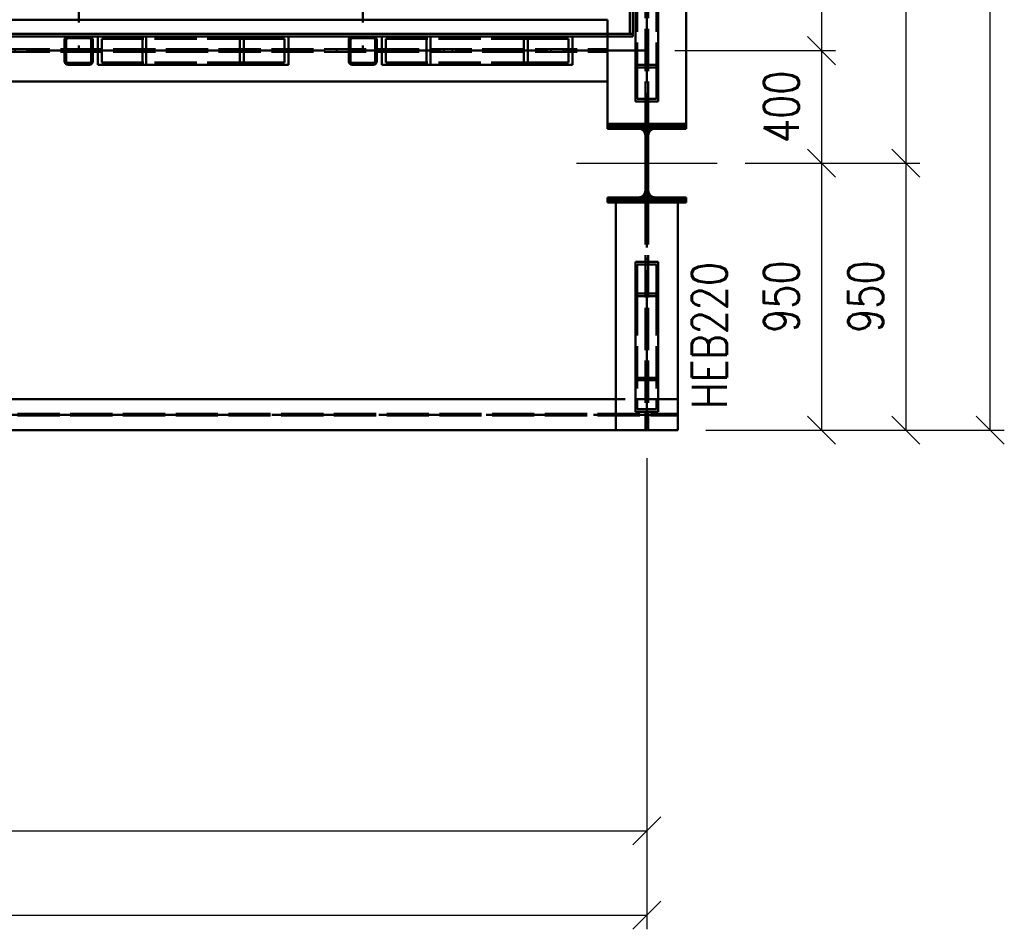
# Paper-space layout 'Layout1' of a CAD drawing. Extents: x -2 to 1033, y -36 to 596.
# Tile 19 of 56: x 538 to 608, y 303 to 368. Entities that reach past the tile are written whole.
import ezdxf

# ---------------------------------------------------------------- set-up
doc = ezdxf.new("R2010")
doc.units = 0
for name, pattern in [('ACAD_ISO02W100', [15, 12, -3]), ('ACAD_ISO04W100', [30.5, 24, -3, 0.5, -3]), ('HP_01_CER_B', [8, 5, -1, 1, -1])]:
    doc.linetypes.add(name, pattern=pattern)
doc.layers.get('0').update_dxf_attribs({"linetype": 'CONTINUOUS'})
doc.layers.get('DEFPOINTS').update_dxf_attribs({"color": 132, "linetype": 'CONTINUOUS'})
for name, color, linetype, lineweight in [('SS_DIAGONÁLY 1', 91, 'CONTINUOUS', 50), ('SS_DIAGONÁLY 2', 93, 'CONTINUOUS', 50), ('SS_DIAGONÁLY 3', 95, 'CONTINUOUS', 50), ('SS_DRÁŽKA', 35, 'CONTINUOUS', 50), ('SS_KOTY', 3, 'CONTINUOUS', 25), ('SS_OSY_025', 7, 'HP_01_CER_B', 25), ('SS_PODLAHA', 31, 'CONTINUOUS', 50), ('SS_POPIS_PROFILU', 13, 'CONTINUOUS', 25), ('SS_PÁSY', 163, 'CONTINUOUS', 50), ('SS_SLOUPY', 143, 'CONTINUOUS', 50), ('SS_SRAFY', 8, 'CONTINUOUS', 18)]:
    doc.layers.add(name, color=color, linetype=linetype, lineweight=lineweight)
doc.layers.add('SS_PLECHY', color=7, linetype='CONTINUOUS', lineweight=50, true_color=0xb47846)
doc.styles.add('ROMANS', font='romans.shx', dxfattribs={"width": 0.8})
doc.styles.add('romans.shx', font='romans.shx', dxfattribs={"height": 5})
doc.dimstyles.new('A-1_(2.5)_50AS', dxfattribs={"dimtxt": 2.5, "dimasz": 2, "dimexe": 1, "dimexo": 2, "dimgap": 0, "dimtad": 0, "dimdec": 1, "dimlfac": 50, "dimrnd": 1, "dimtxsty": 'ROMANS', "dimblk1": 'OBLIQUE', "dimblk2": 'OBLIQUE', "dimsah": 1, "dimcen": 2, "dimclrd": 256, "dimclre": 256, "dimclrt": 256, "dimadec": 1, "dimazin": 2, "dimtfac": 0.714286, "dimtdec": 1, "dimtmove": 0, "dimatfit": 3, "dimldrblk": 'OPEN', "dimfxl": 1, "dimtvp": 1.142857, "dimtfill": 1, "dimtolj": 1, "dimlwd": -1, "dimlwe": -1, "dimarcsym": 0})
pattern_1 = [(45, (380.100895, 323.958377), (-0.04490128, 0.04490128), [])]

# ---------------------------------------------------------------- blocks, each defined once
blk = doc.blocks.new('_Oblique')
at = {"color": 0, "linetype": 'ByBlock', "lineweight": -2}
blk.add_line((-0.5, -0.5), (0.5, 0.5), dxfattribs=at)
blk = doc.blocks.new('*D58')
at = {"layer": 'DEFPOINTS', "color": 0, "transparency": 16777216}
for p in [(481.101, 338.958, -5232.6), (582.101, 338.958, -5230.4), (582.101, 310.455)]:
    blk.add_point(p, dxfattribs=at)
at = {"layer": 'SS_KOTY', "transparency": 16777216}
for p, q in [((481.101, 336.958), (481.101, 309.455)), ((582.101, 336.958), (582.101, 309.455)), ((481.101, 310.455), (582.101, 310.455))]:
    blk.add_line(p, q, dxfattribs=at)
at = {"layer": 'SS_KOTY', "transparency": 16777216, "xscale": 2, "yscale": 2, "zscale": 2, "rotation": 180}
blk.add_blockref('_Oblique', (481.101, 310.455), dxfattribs=at)
at = {"layer": 'SS_KOTY', "transparency": 16777216, "xscale": 2, "yscale": 2, "zscale": 2}
blk.add_blockref('_Oblique', (582.101, 310.455), dxfattribs=at)
at = {"layer": 'SS_KOTY', "transparency": 16777216, "insert": (531.601, 313.312), "char_height": 2.5, "attachment_point": 5, "style": 'ROMANS', "bg_fill": 3, "box_fill_scale": 1.1, "bg_fill_color": 256, "bg_fill_true_color": 13158600, "bg_fill_transparency": 0}
blk.add_mtext('\\A1;5050', dxfattribs=at)
blk = doc.blocks.new('_OPEN')
at = {"color": 0, "linetype": 'ByBlock'}
for p, q in [((-1, 0.167), (0, 0)), ((0, 0), (-1, -0.167)), ((0, 0), (-1, 0))]:
    blk.add_line(p, q, dxfattribs=at)
blk = doc.blocks.new('*D59')
at = {"layer": 'DEFPOINTS', "color": 0, "transparency": 16777216}
for p in [(582.101, 338.958, -5232.6), (380.101, 323.958), (582.101, 304.455)]:
    blk.add_point(p, dxfattribs=at)
at = {"layer": 'SS_KOTY', "transparency": 16777216}
for p, q in [((582.101, 336.958), (582.101, 303.455)), ((380.101, 321.958), (380.101, 303.455)), ((380.101, 304.455), (582.101, 304.455))]:
    blk.add_line(p, q, dxfattribs=at)
at = {"layer": 'SS_KOTY', "transparency": 16777216, "xscale": 2, "yscale": 2, "zscale": 2, "rotation": 180}
blk.add_blockref('_Oblique', (380.101, 304.455), dxfattribs=at)
at = {"layer": 'SS_KOTY', "transparency": 16777216, "xscale": 2, "yscale": 2, "zscale": 2}
blk.add_blockref('_Oblique', (582.101, 304.455), dxfattribs=at)
at = {"layer": 'SS_KOTY', "transparency": 16777216, "insert": (481.101, 307.312), "char_height": 2.5, "attachment_point": 5, "style": 'ROMANS', "bg_fill": 3, "box_fill_scale": 1.1, "bg_fill_color": 256, "bg_fill_true_color": 13158600, "bg_fill_transparency": 0}
blk.add_mtext('\\A1;10100', dxfattribs=at)
blk = doc.blocks.new('0KRIZ(Z)')
at = {"color": 0, "linetype": 'ByBlock', "ltscale": 0.5}
for p, q in [((0, -0.5), (0, 0.5)), ((-0.5, 0), (0.5, 0)), ((0, 0), (0, 0, 1))]:
    blk.add_line(p, q, dxfattribs=at)
blk = doc.blocks.new('*D73')
at = {"layer": 'DEFPOINTS', "color": 0, "transparency": 16777216}
for p in [(541.701, 377.698), (521.501, 365.958), (541.701, 365.958)]:
    blk.add_point(p, dxfattribs=at)
at = {"layer": 'SS_KOTY', "transparency": 16777216}
for p, q in [((521.501, 367.958), (521.501, 378.698)), ((541.701, 367.958), (541.701, 378.698)), ((521.501, 377.698), (541.701, 377.698))]:
    blk.add_line(p, q, dxfattribs=at)
at = {"layer": 'SS_KOTY', "transparency": 16777216, "xscale": 2, "yscale": 2, "zscale": 2, "rotation": 180}
blk.add_blockref('_Oblique', (521.501, 377.698), dxfattribs=at)
at = {"layer": 'SS_KOTY', "transparency": 16777216, "xscale": 2, "yscale": 2, "zscale": 2}
blk.add_blockref('_Oblique', (541.701, 377.698), dxfattribs=at)
at = {"layer": 'SS_KOTY', "transparency": 16777216, "insert": (531.601, 380.555), "char_height": 2.5, "attachment_point": 5, "style": 'ROMANS', "bg_fill": 3, "box_fill_scale": 1.1, "bg_fill_color": 256, "bg_fill_true_color": 13158600, "bg_fill_transparency": 0}
blk.add_mtext('\\A1;1010', dxfattribs=at)
blk = doc.blocks.new('*D74')
at = {"layer": 'DEFPOINTS', "color": 0, "transparency": 16777216}
for p in [(561.901, 377.698), (541.701, 365.958), (561.901, 365.958)]:
    blk.add_point(p, dxfattribs=at)
at = {"layer": 'SS_KOTY', "transparency": 16777216}
for p, q in [((541.701, 367.958), (541.701, 378.698)), ((561.901, 367.958), (561.901, 378.698)), ((541.701, 377.698), (561.901, 377.698))]:
    blk.add_line(p, q, dxfattribs=at)
at = {"layer": 'SS_KOTY', "transparency": 16777216, "xscale": 2, "yscale": 2, "zscale": 2, "rotation": 180}
blk.add_blockref('_Oblique', (541.701, 377.698), dxfattribs=at)
at = {"layer": 'SS_KOTY', "transparency": 16777216, "xscale": 2, "yscale": 2, "zscale": 2}
blk.add_blockref('_Oblique', (561.901, 377.698), dxfattribs=at)
at = {"layer": 'SS_KOTY', "transparency": 16777216, "insert": (551.801, 380.555), "char_height": 2.5, "attachment_point": 5, "style": 'ROMANS', "bg_fill": 3, "box_fill_scale": 1.1, "bg_fill_color": 256, "bg_fill_true_color": 13158600, "bg_fill_transparency": 0}
blk.add_mtext('\\A1;1010', dxfattribs=at)
blk = doc.blocks.new('*D75')
at = {"layer": 'DEFPOINTS', "color": 0, "transparency": 16777216}
for p in [(582.101, 377.698), (561.901, 365.958), (582.101, 365.958)]:
    blk.add_point(p, dxfattribs=at)
at = {"layer": 'SS_KOTY', "transparency": 16777216}
for p, q in [((561.901, 367.958), (561.901, 378.698)), ((582.101, 367.958), (582.101, 378.698)), ((561.901, 377.698), (582.101, 377.698))]:
    blk.add_line(p, q, dxfattribs=at)
at = {"layer": 'SS_KOTY', "transparency": 16777216, "xscale": 2, "yscale": 2, "zscale": 2, "rotation": 180}
blk.add_blockref('_Oblique', (561.901, 377.698), dxfattribs=at)
at = {"layer": 'SS_KOTY', "transparency": 16777216, "xscale": 2, "yscale": 2, "zscale": 2}
blk.add_blockref('_Oblique', (582.101, 377.698), dxfattribs=at)
at = {"layer": 'SS_KOTY', "transparency": 16777216, "insert": (572.001, 380.555), "char_height": 2.5, "attachment_point": 5, "style": 'ROMANS', "bg_fill": 3, "box_fill_scale": 1.1, "bg_fill_color": 256, "bg_fill_true_color": 13158600, "bg_fill_transparency": 0}
blk.add_mtext('\\A1;1010', dxfattribs=at)
blk = doc.blocks.new('*D102')
at = {"layer": 'DEFPOINTS', "color": 0, "transparency": 16777216}
for p in [(587.101, 506.958, 705.6), (587.101, 357.958, 712.8), (600.523, 357.958)]:
    blk.add_point(p, dxfattribs=at)
at = {"layer": 'SS_KOTY', "transparency": 16777216}
for p, q in [((589.101, 506.958), (601.523, 506.958)), ((600.523, 506.958), (600.523, 357.958)), ((589.101, 357.958), (601.523, 357.958))]:
    blk.add_line(p, q, dxfattribs=at)
at = {"layer": 'SS_KOTY', "transparency": 16777216, "xscale": 2, "yscale": 2, "zscale": 2}
for p, rotation in [((600.523, 506.958), 90), ((600.523, 357.958), 270)]:
    blk.add_blockref('_Oblique', p, dxfattribs=dict(at, rotation=rotation))
at = {"layer": 'SS_KOTY', "transparency": 16777216, "insert": (597.665, 432.458), "char_height": 2.5, "attachment_point": 5, "rotation": 90, "style": 'ROMANS', "bg_fill": 3, "box_fill_scale": 1.1, "bg_fill_color": 256, "bg_fill_true_color": 13158600, "bg_fill_transparency": 0}
blk.add_mtext('\\A1;7450', dxfattribs=at)
blk = doc.blocks.new('*D103')
at = {"layer": 'DEFPOINTS', "color": 0, "transparency": 16777216}
for p in [(587.101, 357.958, 712.8), (584.301, 338.958, -5230.4), (594.523, 338.958)]:
    blk.add_point(p, dxfattribs=at)
at = {"layer": 'SS_KOTY', "transparency": 16777216}
for p, q in [((589.101, 357.958), (595.523, 357.958)), ((594.523, 357.958), (594.523, 338.958)), ((586.301, 338.958), (595.523, 338.958))]:
    blk.add_line(p, q, dxfattribs=at)
at = {"layer": 'SS_KOTY', "transparency": 16777216, "xscale": 2, "yscale": 2, "zscale": 2}
for p, rotation in [((594.523, 357.958), 90), ((594.523, 338.958), 270)]:
    blk.add_blockref('_Oblique', p, dxfattribs=dict(at, rotation=rotation))
at = {"layer": 'SS_KOTY', "transparency": 16777216, "insert": (591.665, 348.458), "char_height": 2.5, "attachment_point": 5, "rotation": 90, "style": 'ROMANS', "bg_fill": 3, "box_fill_scale": 1.1, "bg_fill_color": 256, "bg_fill_true_color": 13158600, "bg_fill_transparency": 0}
blk.add_mtext('\\A1;950', dxfattribs=at)
blk = doc.blocks.new('*D105')
at = {"layer": 'DEFPOINTS', "color": 0, "transparency": 16777216}
for p in [(582.101, 495.958), (582.101, 365.958), (594.523, 365.958)]:
    blk.add_point(p, dxfattribs=at)
at = {"layer": 'SS_KOTY', "transparency": 16777216}
for p, q in [((584.101, 495.958), (595.523, 495.958)), ((594.523, 495.958), (594.523, 365.958)), ((584.101, 365.958), (595.523, 365.958))]:
    blk.add_line(p, q, dxfattribs=at)
at = {"layer": 'SS_KOTY', "transparency": 16777216, "xscale": 2, "yscale": 2, "zscale": 2}
for p, rotation in [((594.523, 495.958), 90), ((594.523, 365.958), 270)]:
    blk.add_blockref('_Oblique', p, dxfattribs=dict(at, rotation=rotation))
at = {"layer": 'SS_KOTY', "transparency": 16777216, "insert": (591.665, 430.958), "char_height": 2.5, "attachment_point": 5, "rotation": 90, "style": 'ROMANS', "bg_fill": 3, "box_fill_scale": 1.1, "bg_fill_color": 256, "bg_fill_true_color": 13158600, "bg_fill_transparency": 0}
blk.add_mtext('\\A1;6500', dxfattribs=at)
blk = doc.blocks.new('*D106')
at = {"layer": 'DEFPOINTS', "color": 0, "transparency": 16777216}
for p in [(582.101, 365.958), (587.101, 357.958, 712.8), (594.523, 357.958)]:
    blk.add_point(p, dxfattribs=at)
at = {"layer": 'SS_KOTY', "transparency": 16777216}
for p, q in [((584.101, 365.958), (595.523, 365.958)), ((594.523, 365.958), (594.523, 357.958)), ((589.101, 357.958), (595.523, 357.958))]:
    blk.add_line(p, q, dxfattribs=at)
at = {"layer": 'SS_KOTY', "transparency": 16777216, "xscale": 2, "yscale": 2, "zscale": 2}
for p, rotation in [((594.523, 365.958), 90), ((594.523, 357.958), 270)]:
    blk.add_blockref('_Oblique', p, dxfattribs=dict(at, rotation=rotation))
at = {"layer": 'SS_KOTY', "transparency": 16777216, "insert": (591.665, 361.958), "char_height": 2.5, "attachment_point": 5, "rotation": 90, "style": 'ROMANS', "bg_fill": 3, "box_fill_scale": 1.1, "bg_fill_color": 256, "bg_fill_true_color": 13158600, "bg_fill_transparency": 0}
blk.add_mtext('\\A1;400', dxfattribs=at)
blk = doc.blocks.new('*D107')
at = {"layer": 'DEFPOINTS', "color": 0, "transparency": 16777216}
for p in [(587.101, 357.958, 712.8), (584.301, 338.958), (600.523, 338.958)]:
    blk.add_point(p, dxfattribs=at)
at = {"layer": 'SS_KOTY', "transparency": 16777216}
for p, q in [((589.101, 357.958), (601.523, 357.958)), ((600.523, 357.958), (600.523, 338.958)), ((586.301, 338.958), (601.523, 338.958))]:
    blk.add_line(p, q, dxfattribs=at)
at = {"layer": 'SS_KOTY', "transparency": 16777216, "xscale": 2, "yscale": 2, "zscale": 2}
for p, rotation in [((600.523, 357.958), 90), ((600.523, 338.958), 270)]:
    blk.add_blockref('_Oblique', p, dxfattribs=dict(at, rotation=rotation))
at = {"layer": 'SS_KOTY', "transparency": 16777216, "insert": (597.665, 348.458), "char_height": 2.5, "attachment_point": 5, "rotation": 90, "style": 'ROMANS', "bg_fill": 3, "box_fill_scale": 1.1, "bg_fill_color": 256, "bg_fill_true_color": 13158600, "bg_fill_transparency": 0}
blk.add_mtext('\\A1;950', dxfattribs=at)
blk = doc.blocks.new('*D108')
at = {"layer": 'DEFPOINTS', "color": 0, "transparency": 16777216}
for p in [(587.101, 506.958, 705.6), (606.523, 506.958), (584.301, 338.958)]:
    blk.add_point(p, dxfattribs=at)
at = {"layer": 'SS_KOTY', "transparency": 16777216}
for p, q in [((589.101, 506.958), (607.523, 506.958)), ((606.523, 338.958), (606.523, 506.958)), ((586.301, 338.958), (607.523, 338.958))]:
    blk.add_line(p, q, dxfattribs=at)
at = {"layer": 'SS_KOTY', "transparency": 16777216, "xscale": 2, "yscale": 2, "zscale": 2}
for p, rotation in [((606.523, 506.958), 90), ((606.523, 338.958), 270)]:
    blk.add_blockref('_Oblique', p, dxfattribs=dict(at, rotation=rotation))
at = {"layer": 'SS_KOTY', "transparency": 16777216, "insert": (603.665, 422.958), "char_height": 2.5, "attachment_point": 5, "rotation": 90, "style": 'ROMANS', "bg_fill": 3, "box_fill_scale": 1.1, "bg_fill_color": 256, "bg_fill_true_color": 13158600, "bg_fill_transparency": 0}
blk.add_mtext('\\A1;8400', dxfattribs=at)

psp = doc.layouts.get("Layout1")

# ---------------------------------------------------------------- linework, layer by layer
at = {"layer": 'SS_DIAGONÁLY 1', "color": 1, "linetype": 'Continuous', "ltscale": 0.25}
for p, q in [((542.4609, 365.0784), (540.9409, 365.0784)), ((540.9409, 364.9584), (542.4609, 364.9584)), ((562.6609, 365.0784), (561.1409, 365.0784)), ((561.1409, 364.9584), (562.6609, 364.9584))]:
    psp.add_line(p, q, dxfattribs=at)
for centre, start, end in [((540.9409, 365.1984), 180, 270), ((542.4609, 365.1984), 270, 0), ((561.1409, 365.1984), 180, 270), ((562.6609, 365.1984), 270, 0)]:
    psp.add_arc(centre, 0.24, start, end, dxfattribs=at)
at = {"layer": 'SS_DIAGONÁLY 1', "color": 1, "linetype": 'Continuous', "ltscale": 0.25, "extrusion": (0, 0, -1)}
for centre, start, end in [((-540.9409, 365.1984), 270, 0), ((-542.4609, 365.1984), 180, 270), ((-561.1409, 365.1984), 270, 0), ((-562.6609, 365.1984), 180, 270)]:
    psp.add_arc(centre, 0.12, start, end, dxfattribs=at)
at = {"layer": 'SS_DIAGONÁLY 2', "color": 1, "linetype": 'Continuous', "ltscale": 0.25}
for p, q in [((581.3009, 364.9485), (581.3009, 362.3349)), ((581.4209, 364.7525), (581.4209, 362.5309)), ((582.9009, 350.9333), (581.3009, 350.9333)), ((581.3009, 350.9333), (581.3009, 348.5015)), ((582.9009, 348.5015), (582.9009, 350.9333)), ((582.7809, 350.7509), (581.4209, 350.7509)), ((581.4209, 350.7509), (581.4209, 348.6839)), ((582.7809, 350.7509), (582.7809, 348.6839)), ((582.9009, 348.5015), (581.3009, 348.5015)), ((581.3009, 348.5015), (581.3009, 340.2606)), ((582.7809, 348.6839), (581.4209, 348.6839)), ((582.9009, 340.2606), (582.9009, 348.5015)), ((581.3009, 340.2606), (582.9009, 340.2606))]:
    psp.add_line(p, q, dxfattribs=at)
at = {"layer": 'SS_DIAGONÁLY 2', "color": 3, "linetype": 'ACAD_ISO02W100', "ltscale": 0.25}
for p, q in [((581.4209, 348.6839), (581.4209, 340.4429)), ((582.7809, 348.6839), (582.7809, 340.4429)), ((581.3009, 342.6924), (582.9009, 342.6924)), ((581.4209, 342.51), (582.7809, 342.51)), ((581.4209, 340.4429), (582.7809, 340.4429))]:
    psp.add_line(p, q, dxfattribs=at)
at = {"layer": 'SS_DIAGONÁLY 3', "color": 1, "linetype": 'Continuous', "ltscale": 0.25}
for p, q in [((543.0643, 364.9584), (553.1643, 364.9584)), ((553.1643, 364.9584), (556.6097, 364.9584)), ((553.4399, 365.1184), (556.3341, 365.1184)), ((563.2643, 364.9584), (573.3643, 364.9584)), ((573.3643, 364.9584), (576.8097, 364.9584)), ((573.6399, 365.1184), (576.5341, 365.1184))]:
    psp.add_line(p, q, dxfattribs=at)
at = {"layer": 'SS_DIAGONÁLY 3', "color": 3, "linetype": 'ACAD_ISO02W100', "ltscale": 0.25}
for p, q in [((543.3399, 365.1184), (553.4399, 365.1184)), ((563.5399, 365.1184), (573.6399, 365.1184))]:
    psp.add_line(p, q, dxfattribs=at)
at = {"layer": 'SS_DRÁŽKA', "color": 1, "linetype": 'Continuous', "ltscale": 0.25}
psp.add_line((579.9009, 341.1584), (483.3009, 341.1584), dxfattribs=at)
at = {"layer": 'SS_PÁSY', "color": 1, "linetype": 'Continuous', "ltscale": 0.25}
for p in [(382.9009, 363.7584), (579.3009, 360.7584)]:
    psp.add_line(p, (579.3009, 363.7584), dxfattribs=at)
at = {"layer": 'SS_SLOUPY', "color": 1, "linetype": 'Continuous', "ltscale": 0.25}
for p, q in [((579.3009, 360.3984), (579.3009, 360.7584)), ((579.3009, 360.3984), (581.5159, 360.3984)), ((581.5159, 355.5184), (579.3009, 355.5184)), ((579.3009, 355.1584), (579.3009, 355.5184))]:
    psp.add_line(p, q, dxfattribs=at)
at = {"layer": 'SS_SLOUPY', "color": 1, "linetype": 'Continuous', "ltscale": 0.25, "extrusion": (0, 0, -1)}
for centre, start, end in [((-581.5159, 355.9984), 180, 270), ((-582.6859, 355.9984), 270, 0)]:
    psp.add_arc(centre, 0.48, start, end, dxfattribs=at)

# ---------------------------------------------------------------- block references
at = {"layer": 'SS_OSY_025', "xscale": 10, "yscale": 10}
psp.add_blockref('0KRIZ(Z)', (582.1009, 357.9584, 712.8), dxfattribs=at)

# ---------------------------------------------------------------- dimensions: what is measured, and where the dimension line sits
at = {"layer": 'SS_KOTY'}
for base, p1, p2, picture, middle in [((541.7009, 377.6977), (521.5009, 365.9584), (541.7009, 365.9584), '*D73', (531.6009, 380.5548)), ((582.1009, 310.4553), (481.1009, 338.9584, -5232.6), (582.1009, 338.9584, -5230.4), '*D58', (531.6009, 313.3125))]:
    dim = psp.add_linear_dim(base=base, p1=p1, p2=p2, dimstyle='A-1_(2.5)_50AS', override={"dimtmove": 1}, dxfattribs=at)
    dim.commit()
    dim.dimension.update_dxf_attribs({"geometry": picture, "text_midpoint": middle})

# ---------------------------------------------------------------- next in the draw order: dimensions: what is measured, and where the dimension line sits
dim = psp.add_linear_dim(base=(600.5226, 357.9584), p1=(587.1009, 506.9584, 705.6), p2=(587.1009, 357.9584, 712.8), angle=90, dimstyle='A-1_(2.5)_50AS', override={"dimtmove": 1}, dxfattribs=at)
dim.commit()
dim.dimension.update_dxf_attribs({"geometry": '*D102', "text_midpoint": (597.6654, 432.4584)})
dim = psp.add_linear_dim(base=(561.9009, 377.6977), p1=(541.7009, 365.9584), p2=(561.9009, 365.9584), dimstyle='A-1_(2.5)_50AS', override={"dimtmove": 1}, dxfattribs=at)
dim.commit()
dim.dimension.update_dxf_attribs({"geometry": '*D74', "text_midpoint": (551.8009, 380.5548)})
dim = psp.add_linear_dim(base=(582.1009, 304.4553), p1=(380.1009, 323.9584), p2=(582.1009, 338.9584, -5232.6), dimstyle='A-1_(2.5)_50AS', dxfattribs=at)
dim.commit()
dim.dimension.update_dxf_attribs({"geometry": '*D59', "text_midpoint": (481.1009, 307.3125)})

# ---------------------------------------------------------------- next in the draw order: hatches: boundary and pattern name
at = {"layer": 'SS_SRAFY'}
h = psp.add_hatch(dxfattribs=at)
h.set_pattern_fill('ANSI31', color=5, scale=0.02, style=0)
h.set_pattern_definition(pattern_1)
h.paths.add_polyline_path([(542.4609, 366.9584), (540.9409, 366.9584, 0.4142136), (540.7009, 366.7184), (540.7009, 365.1984, 0.4142136), (540.9409, 364.9584), (542.4609, 364.9584, 0.4142136), (542.7009, 365.1984), (542.7009, 366.7184, 0.4142136)], flags=0)
h.paths.add_polyline_path([(542.5809, 366.7184), (542.5809, 365.1984, -0.4142136), (542.4609, 365.0784), (540.9409, 365.0784, -0.4142136), (540.8209, 365.1984), (540.8209, 366.7184, -0.4142136), (540.9409, 366.8384), (542.4609, 366.8384, -0.4142136)], flags=0)

# ---------------------------------------------------------------- next in the draw order: linework, layer by layer
at = {"layer": 'SS_DIAGONÁLY 1', "color": 1, "linetype": 'Continuous', "ltscale": 0.25}
for p, q in [((540.9409, 366.9584), (542.4609, 366.9584)), ((540.7009, 366.7184), (540.7009, 365.1984)), ((540.8209, 365.1984), (540.8209, 366.7184)), ((540.9409, 366.8384), (542.4609, 366.8384)), ((542.5809, 366.7184), (542.5809, 365.1984)), ((542.7009, 365.1984), (542.7009, 366.7184))]:
    psp.add_line(p, q, dxfattribs=at)
at = {"layer": 'SS_DIAGONÁLY 1', "color": 7, "linetype": 'ACAD_ISO04W100', "ltscale": 0.25}
psp.add_line((541.7009, 365.9584), (541.7009, 365.9584), dxfattribs=at)
at = {"layer": 'SS_DIAGONÁLY 1', "color": 1, "linetype": 'Continuous', "ltscale": 0.25}
for centre, start, end in [((540.9409, 366.7184), 90, 180), ((542.4609, 366.7184), 0, 90)]:
    psp.add_arc(centre, 0.24, start, end, dxfattribs=at)
at = {"layer": 'SS_DIAGONÁLY 1', "color": 1, "linetype": 'Continuous', "ltscale": 0.25, "extrusion": (0, 0, -1)}
for centre, start, end in [((-540.9409, 366.7184), 0, 90), ((-542.4609, 366.7184), 90, 180)]:
    psp.add_arc(centre, 0.12, start, end, dxfattribs=at)
at = {"layer": 'SS_DIAGONÁLY 2', "color": 7, "linetype": 'ACAD_ISO04W100', "ltscale": 0.25}
psp.add_line((582.1009, 338.9584), (582.1009, 349.7174), dxfattribs=at)
at = {"layer": 'SS_DIAGONÁLY 3', "color": 1, "linetype": 'Continuous', "ltscale": 0.25}
for p, q in [((543.0643, 366.9584), (543.0643, 364.9584)), ((546.4309, 366.9584), (553.1643, 366.9584)), ((553.1643, 366.9584), (556.6097, 366.9584)), ((553.1643, 364.9584), (553.1643, 366.9584)), ((556.6097, 364.9584), (556.6097, 366.9584)), ((553.4399, 366.7984), (556.3341, 366.7984)), ((553.4399, 365.1184), (553.4399, 366.7984)), ((556.3341, 365.1184), (556.3341, 366.7984))]:
    psp.add_line(p, q, dxfattribs=at)
at = {"layer": 'SS_DIAGONÁLY 3', "color": 3, "linetype": 'ACAD_ISO02W100', "ltscale": 0.25}
for p, q in [((546.5098, 366.9584), (546.5098, 364.9584)), ((543.3399, 366.7984), (553.4399, 366.7984)), ((543.3399, 366.7984), (543.3399, 365.1184)), ((546.2341, 366.7984), (546.2341, 365.1184))]:
    psp.add_line(p, q, dxfattribs=at)
at = {"layer": 'SS_DIAGONÁLY 3', "color": 7, "linetype": 'ACAD_ISO04W100', "ltscale": 0.25}
psp.add_line((554.887, 365.9584), (541.7009, 365.9584), dxfattribs=at)
at = {"layer": 'SS_DRÁŽKA', "color": 1, "linetype": 'Continuous', "ltscale": 0.25}
psp.add_line((483.3009, 338.9584), (579.9009, 338.9584), dxfattribs=at)
at = {"layer": 'SS_PLECHY', "color": 1, "linetype": 'Continuous', "ltscale": 0.25}
for p, q in [((522.2609, 366.9584), (540.9409, 366.9584)), ((542.4609, 366.9584), (546.4309, 366.9584))]:
    psp.add_line(p, q, dxfattribs=at)
at = {"layer": 'SS_PODLAHA', "color": 7, "linetype": 'ACAD_ISO04W100', "ltscale": 0.25}
psp.add_line((541.7009, 495.9584), (541.7009, 365.9584), dxfattribs=at)
at = {"layer": 'SS_PODLAHA', "color": 1, "linetype": 'Continuous', "ltscale": 0.25}
psp.add_line((579.9009, 355.1584), (579.9009, 338.9584), dxfattribs=at)
at = {"layer": 'SS_PODLAHA', "color": 3, "linetype": 'ACAD_ISO02W100', "ltscale": 0.25}
for p, q in [((582.0059, 355.1584), (582.0059, 338.9584)), ((582.1959, 355.1584), (582.1959, 338.9584))]:
    psp.add_line(p, q, dxfattribs=at)

# ---------------------------------------------------------------- next in the draw order: dimensions: what is measured, and where the dimension line sits
at = {"layer": 'SS_KOTY'}
dim = psp.add_linear_dim(base=(582.1009, 377.6977), p1=(561.9009, 365.9584), p2=(582.1009, 365.9584), dimstyle='A-1_(2.5)_50AS', override={"dimtmove": 1}, dxfattribs=at)
dim.commit()
dim.dimension.update_dxf_attribs({"geometry": '*D75', "text_midpoint": (572.0009, 380.5548)})
dim = psp.add_linear_dim(base=(594.5226, 338.9584), p1=(587.1009, 357.9584, 712.8), p2=(584.3009, 338.9584, -5230.4), angle=90, dimstyle='A-1_(2.5)_50AS', override={"dimtmove": 1}, dxfattribs=at)
dim.commit()
dim.dimension.update_dxf_attribs({"geometry": '*D103', "text_midpoint": (591.6654, 348.4584)})

# ---------------------------------------------------------------- next in the draw order: hatches: boundary and pattern name
at = {"layer": 'SS_SRAFY'}
h = psp.add_hatch(dxfattribs=at)
h.set_pattern_fill('ANSI31', color=5, scale=0.02, style=0)
h.set_pattern_definition(pattern_1)
h.paths.add_polyline_path([(562.6609, 366.9584), (561.1409, 366.9584, 0.4142136), (560.9009, 366.7184), (560.9009, 365.1984, 0.4142136), (561.1409, 364.9584), (562.6609, 364.9584, 0.4142136), (562.9009, 365.1984), (562.9009, 366.7184, 0.4142136)], flags=0)
h.paths.add_polyline_path([(562.7809, 366.7184), (562.7809, 365.1984, -0.4142136), (562.6609, 365.0784), (561.1409, 365.0784, -0.4142136), (561.0209, 365.1984), (561.0209, 366.7184, -0.4142136), (561.1409, 366.8384), (562.6609, 366.8384, -0.4142136)], flags=0)

# ---------------------------------------------------------------- next in the draw order: linework, layer by layer
at = {"layer": 'SS_DIAGONÁLY 1', "color": 1, "linetype": 'Continuous', "ltscale": 0.25}
for p, q in [((561.1409, 366.9584), (562.6609, 366.9584)), ((560.9009, 366.7184), (560.9009, 365.1984)), ((561.0209, 365.1984), (561.0209, 366.7184)), ((561.1409, 366.8384), (562.6609, 366.8384)), ((562.7809, 366.7184), (562.7809, 365.1984)), ((562.9009, 365.1984), (562.9009, 366.7184))]:
    psp.add_line(p, q, dxfattribs=at)
at = {"layer": 'SS_DIAGONÁLY 1', "color": 7, "linetype": 'ACAD_ISO04W100', "ltscale": 0.25}
psp.add_line((561.9009, 365.9584), (561.9009, 365.9584), dxfattribs=at)
at = {"layer": 'SS_DIAGONÁLY 1', "color": 1, "linetype": 'Continuous', "ltscale": 0.25}
for centre, start, end in [((561.1409, 366.7184), 90, 180), ((562.6609, 366.7184), 0, 90)]:
    psp.add_arc(centre, 0.24, start, end, dxfattribs=at)
at = {"layer": 'SS_DIAGONÁLY 1', "color": 1, "linetype": 'Continuous', "ltscale": 0.25, "extrusion": (0, 0, -1)}
for centre, start, end in [((-561.1409, 366.7184), 0, 90), ((-562.6609, 366.7184), 90, 180)]:
    psp.add_arc(centre, 0.12, start, end, dxfattribs=at)
at = {"layer": 'SS_DIAGONÁLY 2', "color": 1, "linetype": 'Continuous', "ltscale": 0.25}
psp.add_line((581.3009, 374.2407), (581.3009, 364.9485), dxfattribs=at)
at = {"layer": 'SS_DIAGONÁLY 2', "color": 3, "linetype": 'ACAD_ISO02W100', "ltscale": 0.25}
psp.add_line((581.4209, 374.044), (581.4209, 364.7525), dxfattribs=at)
at = {"layer": 'SS_DIAGONÁLY 3', "color": 1, "linetype": 'Continuous', "ltscale": 0.25}
for p, q in [((563.2643, 366.9584), (563.2643, 364.9584)), ((566.6309, 366.9584), (573.3643, 366.9584)), ((573.3643, 366.9584), (576.8097, 366.9584)), ((573.3643, 364.9584), (573.3643, 366.9584)), ((576.8097, 364.9584), (576.8097, 366.9584)), ((573.6399, 366.7984), (576.5341, 366.7984)), ((573.6399, 365.1184), (573.6399, 366.7984)), ((576.5341, 365.1184), (576.5341, 366.7984))]:
    psp.add_line(p, q, dxfattribs=at)
at = {"layer": 'SS_DIAGONÁLY 3', "color": 3, "linetype": 'ACAD_ISO02W100', "ltscale": 0.25}
for p, q in [((566.7098, 366.9584), (566.7098, 364.9584)), ((563.5399, 366.7984), (573.6399, 366.7984)), ((563.5399, 366.7984), (563.5399, 365.1184)), ((566.4341, 366.7984), (566.4341, 365.1184))]:
    psp.add_line(p, q, dxfattribs=at)
at = {"layer": 'SS_DIAGONÁLY 3', "color": 7, "linetype": 'ACAD_ISO04W100', "ltscale": 0.25}
psp.add_line((575.087, 365.9584), (561.9009, 365.9584), dxfattribs=at)
at = {"layer": 'SS_PLECHY', "color": 1, "linetype": 'Continuous', "ltscale": 0.25}
for p, q in [((580.9009, 494.7584), (580.9009, 367.1584)), ((581.1009, 367.1584), (581.1009, 375.7984)), ((581.1009, 367.1584), (381.1009, 367.1584)), ((556.6097, 366.9584), (561.1409, 366.9584)), ((562.6609, 366.9584), (566.6309, 366.9584)), ((576.8097, 366.9584), (581.1009, 366.9584)), ((581.1009, 366.9584), (581.1009, 367.1584))]:
    psp.add_line(p, q, dxfattribs=at)
at = {"layer": 'SS_PLECHY', "color": 7, "linetype": 'ACAD_ISO04W100', "ltscale": 0.25}
for p, q in [((581.1009, 494.7584), (581.1009, 367.1584)), ((381.1009, 366.9584), (581.1009, 366.9584))]:
    psp.add_line(p, q, dxfattribs=at)
at = {"layer": 'SS_PODLAHA', "color": 7, "linetype": 'ACAD_ISO04W100', "ltscale": 0.25}
psp.add_line((561.9009, 495.9584), (561.9009, 365.9584), dxfattribs=at)
at = {"layer": 'SS_PÁSY', "color": 1, "linetype": 'Continuous', "ltscale": 0.25}
for p, q in [((579.3009, 368.1584), (463.1009, 368.1584)), ((579.3009, 367.1584), (579.3009, 368.1584)), ((579.3009, 363.7584), (579.3009, 366.9584))]:
    psp.add_line(p, q, dxfattribs=at)
at = {"layer": 'SS_PÁSY', "color": 3, "linetype": 'ACAD_ISO02W100', "ltscale": 0.25}
for p, q in [((579.3009, 366.9584), (579.3009, 367.1584)), ((382.9009, 366.0534), (579.3009, 366.0534)), ((382.9009, 365.8634), (579.3009, 365.8634))]:
    psp.add_line(p, q, dxfattribs=at)

# ---------------------------------------------------------------- next in the draw order: dimensions: what is measured, and where the dimension line sits
at = {"layer": 'SS_KOTY'}
dim = psp.add_linear_dim(base=(594.5226, 365.9584), p1=(582.1009, 495.9584), p2=(582.1009, 365.9584), angle=90, dimstyle='A-1_(2.5)_50AS', override={"dimtmove": 1}, dxfattribs=at)
dim.commit()
dim.dimension.update_dxf_attribs({"geometry": '*D105', "text_midpoint": (591.6654, 430.9584)})

# ---------------------------------------------------------------- next in the draw order: dimensions: what is measured, and where the dimension line sits
dim = psp.add_linear_dim(base=(594.5226, 357.9584), p1=(582.1009, 365.9584), p2=(587.1009, 357.9584, 712.8), angle=90, dimstyle='A-1_(2.5)_50AS', override={"dimtmove": 1}, dxfattribs=at)
dim.commit()
dim.dimension.update_dxf_attribs({"geometry": '*D106', "text_midpoint": (591.6654, 361.9584)})

# ---------------------------------------------------------------- next in the draw order: linework, layer by layer
at = {"layer": 'SS_DIAGONÁLY 2', "color": 7, "linetype": 'ACAD_ISO04W100', "ltscale": 0.25}
psp.add_line((582.1009, 363.6417), (582.1009, 376.5584), dxfattribs=at)
at = {"layer": 'SS_DIAGONÁLY 2', "color": 3, "linetype": 'ACAD_ISO02W100', "ltscale": 0.25}
psp.add_line((582.7809, 374.044), (582.7809, 364.7525), dxfattribs=at)
at = {"layer": 'SS_DIAGONÁLY 2', "color": 1, "linetype": 'Continuous', "ltscale": 0.25}
for p, q in [((582.9009, 364.9485), (582.9009, 374.2407)), ((581.3009, 364.9485), (582.9009, 364.9485)), ((582.9009, 362.3349), (582.9009, 364.9485)), ((581.4209, 364.7525), (582.7809, 364.7525)), ((582.7809, 364.7525), (582.7809, 362.5309)), ((581.3009, 362.3349), (582.9009, 362.3349)), ((581.4209, 362.5309), (582.7809, 362.5309))]:
    psp.add_line(p, q, dxfattribs=at)
at = {"layer": 'SS_PODLAHA', "color": 7, "linetype": 'ACAD_ISO04W100', "ltscale": 0.25}
psp.add_line((582.1009, 357.9584), (582.1009, 338.9584), dxfattribs=at)
at = {"layer": 'SS_PÁSY', "color": 7, "linetype": 'ACAD_ISO04W100', "ltscale": 0.25}
for p, q in [((582.1009, 506.9584), (582.1009, 357.9584)), ((582.1009, 365.9584), (380.1009, 365.9584))]:
    psp.add_line(p, q, dxfattribs=at)
at = {"layer": 'SS_PÁSY', "color": 3, "linetype": 'ACAD_ISO02W100', "ltscale": 0.25}
for p, q in [((581.9959, 360.7584), (581.9959, 504.1584)), ((582.2059, 360.7584), (582.2059, 504.1584))]:
    psp.add_line(p, q, dxfattribs=at)
at = {"layer": 'SS_SLOUPY', "color": 1, "linetype": 'Continuous', "ltscale": 0.25}
for p, q in [((581.9959, 355.9984), (581.9959, 359.9184)), ((582.2059, 355.9984), (582.2059, 359.9184))]:
    psp.add_line(p, q, dxfattribs=at)
at = {"layer": 'SS_SLOUPY', "color": 7, "linetype": 'ACAD_ISO04W100', "ltscale": 0.25}
psp.add_line((582.1009, 357.9584), (582.1009, 357.9584), dxfattribs=at)
at = {"layer": 'SS_SLOUPY', "color": 1, "linetype": 'Continuous', "ltscale": 0.25, "extrusion": (0, 0, -1)}
for centre, start, end in [((-581.5159, 359.9184), 90, 180), ((-582.6859, 359.9184), 0, 90)]:
    psp.add_arc(centre, 0.48, start, end, dxfattribs=at)

# ---------------------------------------------------------------- next in the draw order: dimensions: what is measured, and where the dimension line sits
at = {"layer": 'SS_KOTY'}
dim = psp.add_linear_dim(base=(600.5226, 338.9584), p1=(587.1009, 357.9584, 712.8), p2=(584.3009, 338.9584), angle=90, dimstyle='A-1_(2.5)_50AS', override={"dimtmove": 1}, dxfattribs=at)
dim.commit()
dim.dimension.update_dxf_attribs({"geometry": '*D107', "text_midpoint": (597.6654, 348.4584)})

# ---------------------------------------------------------------- next in the draw order: dimensions: what is measured, and where the dimension line sits
dim = psp.add_linear_dim(base=(606.5226, 506.9584), p1=(584.3009, 338.9584), p2=(587.1009, 506.9584, 705.6), angle=90, dimstyle='A-1_(2.5)_50AS', dxfattribs=at)
dim.commit()
dim.dimension.update_dxf_attribs({"geometry": '*D108', "text_midpoint": (603.6654, 422.9584)})

# ---------------------------------------------------------------- next in the draw order: hatches: boundary and pattern name
at = {"layer": 'SS_SRAFY'}
h = psp.add_hatch(dxfattribs=at)
h.set_pattern_fill('ANSI31', color=5, scale=0.02, style=0)
h.set_pattern_definition(pattern_1)
h.paths.add_polyline_path([(579.3009, 355.5184), (579.3009, 355.1584), (584.9009, 355.1584), (584.9009, 355.5184), (582.6859, 355.5184, -0.4142136), (582.2059, 355.9984), (582.2059, 359.9184, -0.4142136), (582.6859, 360.3984), (584.9009, 360.3984), (584.9009, 360.7584), (579.3009, 360.7584), (579.3009, 360.3984), (581.5159, 360.3984, -0.4142136), (581.9959, 359.9184), (581.9959, 355.9984, -0.4142136), (581.5159, 355.5184)], flags=0)

# ---------------------------------------------------------------- next in the draw order: linework, layer by layer
at = {"layer": 'SS_DRÁŽKA', "color": 3, "linetype": 'ACAD_ISO02W100', "ltscale": 0.25}
for p, q in [((584.3009, 341.1584), (579.9009, 341.1584)), ((481.1009, 340.1174), (584.3009, 340.1174)), ((481.1009, 339.9994), (584.3009, 339.9994))]:
    psp.add_line(p, q, dxfattribs=at)
at = {"layer": 'SS_DRÁŽKA', "color": 7, "linetype": 'ACAD_ISO04W100', "ltscale": 0.25}
psp.add_line((584.3009, 340.0584), (481.1009, 340.0584), dxfattribs=at)
at = {"layer": 'SS_PODLAHA', "color": 1, "linetype": 'Continuous', "ltscale": 0.25}
for p, q in [((584.3009, 338.9584), (584.3009, 355.1584)), ((579.9009, 338.9584), (584.3009, 338.9584))]:
    psp.add_line(p, q, dxfattribs=at)
at = {"layer": 'SS_PÁSY', "color": 1, "linetype": 'Continuous', "ltscale": 0.25}
psp.add_line((584.9009, 360.7584), (584.9009, 504.1584), dxfattribs=at)
at = {"layer": 'SS_SLOUPY', "color": 1, "linetype": 'Continuous', "ltscale": 0.25}
for p, q in [((579.3009, 360.7584), (584.9009, 360.7584)), ((584.9009, 360.3984), (584.9009, 360.7584)), ((582.6859, 360.3984), (584.9009, 360.3984)), ((579.3009, 355.1584), (584.9009, 355.1584)), ((584.9009, 355.5184), (582.6859, 355.5184)), ((584.9009, 355.1584), (584.9009, 355.5184))]:
    psp.add_line(p, q, dxfattribs=at)

# ---------------------------------------------------------------- next in the draw order: texts
at = {"layer": 'SS_POPIS_PROFILU', "color": 13, "style": 'romans.shx', "width": 0.8}
psp.add_text('HEB220', height=2.5, rotation=90, dxfattribs=at).set_placement((587.8009, 340.4678))

doc.saveas('drawing.dxf')
